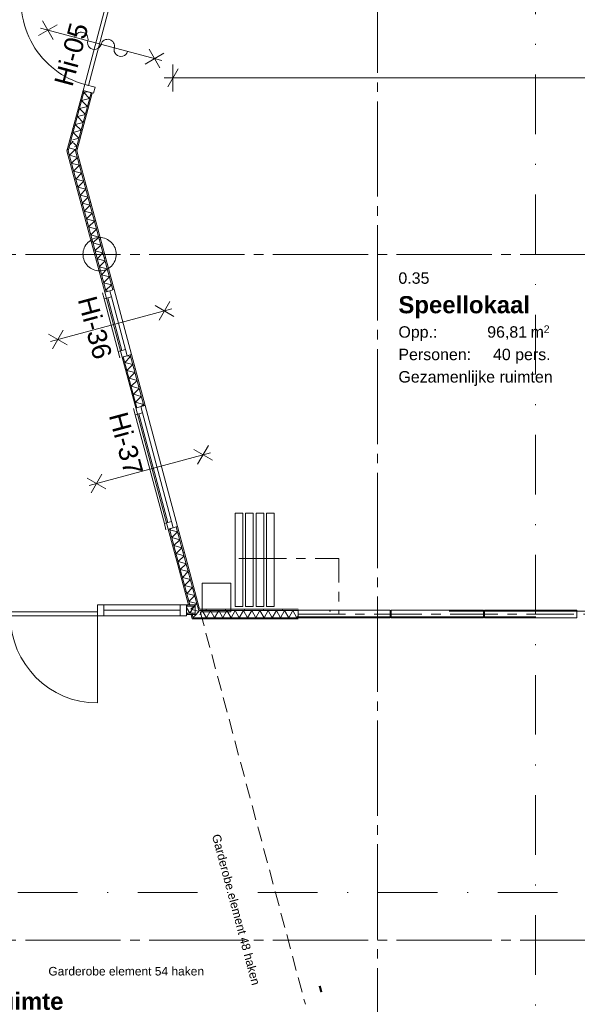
# Model space of a CAD drawing. Header units: millimetres. Extents: x 10 to 584, y 10 to 831.
# Tile 38 of 79: x 184 to 243, y 468 to 572. Entities that reach past the tile are written whole.
import ezdxf
from ezdxf.xclip import XClip

# ---------------------------------------------------------------- set-up
doc = ezdxf.new("R2010")
doc.units = ezdxf.units.MM
doc.header["$MEASUREMENT"] = 0
doc.header["$XCLIPFRAME"] = 0
for name, pattern in [('B0103', [87.5, 25, -12.5, 25, -12.5, 0, -12.5]), ('B0202', [8, 5, -1, 1, -1]), ('B0204', [13, 10, -1, 1, -1]), ('B0302', [12.51, 6.26, -3.125, 0, -3.125]), ('B0701', [2.3412, 1.56, -0.7812])]:
    doc.linetypes.add(name, pattern=pattern)
for name, color, linetype in [('22 NC Binnenwanden', 7, 'Continuous'), ('22 NC Binnenwanden Deuren', 7, 'Continuous'), ('22 NC Binnenwanden Deurlabels', 7, 'Continuous'), ('22 NC Binnenwanden Doorsnede-arcering', 7, 'Continuous'), ('22 NC Binnenwanden Laagscheidingslijnen', 7, 'Continuous'), ('22 NC Binnenwanden Raamlabels', 7, 'Continuous'), ('22 NC Binnenwanden Ramen', 7, 'Continuous'), ('23 Vloeren', 7, 'Continuous'), ('28 Draagconstructies', 7, 'Continuous'), ('73 Keuken', 7, 'Continuous'), ('82 Interieur', 7, 'Continuous'), ('A Lijn doorsnede', 7, 'Continuous'), ('A Stramien', 7, 'Continuous'), ('Maatvoering 1_ 50_100', 7, 'Continuous'), ('Z Ruimtefuncties', 7, 'Continuous')]:
    doc.layers.add(name, color=color, linetype=linetype)
doc.styles.add('GENERATED_STYLE_1', font='txt')
doc.styles.add('GENERATED_STYLE_2', font='txt')
pattern_1 = [(270, (78, 259.1879), (2, 0), [])]
pattern_2 = [(195, (78, 259.1879), (-0.517638, 1.931852), [])]
pattern_3 = [(345, (78, 259.1879), (0.517638, 1.931852), [])]
pattern_4 = [(195, (78, 259.1879), (-0.517638, 1.931852), [])]

# ---------------------------------------------------------------- blocks, each defined once
blk = doc.blocks.new('*X264')
at = {"layer": '22 NC Binnenwanden Doorsnede-arcering', "color": 7, "linetype": 'Continuous', "lineweight": 0}
blk.add_line((202.43, 509.79), (202.34, 509.64), dxfattribs=at)
blk = doc.blocks.new('*X266')
at = {"layer": '22 NC Binnenwanden Doorsnede-arcering', "color": 7, "linetype": 'Continuous', "lineweight": 0}
for p, q in [((201.92, 510.14), (202.27, 509.53)), ((202.71, 510.28), (202.27, 509.53)), ((202.71, 510.28), (202.84, 510.05))]:
    blk.add_line(p, q, dxfattribs=at)
blk = doc.blocks.new('*X277')
at = {"layer": '22 NC Binnenwanden Doorsnede-arcering', "color": 7, "linetype": 'Continuous', "lineweight": 0}
for p, q in [((190.23, 558.23), (189.57, 558.41)), ((190, 559.07), (189.66, 558.72)), ((190, 559.07), (189.77, 559.13)), ((190.23, 558.23), (190.08, 558.09))]:
    blk.add_line(p, q, dxfattribs=at)
blk = doc.blocks.new('*X278')
at = {"layer": '22 NC Binnenwanden Doorsnede-arcering', "color": 7, "linetype": 'Continuous', "lineweight": 0}
for p, q in [((190.45, 557.39), (189.94, 556.89)), ((190.45, 557.39), (190.1, 557.49)), ((190.67, 556.56), (189.91, 556.76)), ((190.67, 556.56), (190.06, 555.95)), ((190.9, 555.72), (190.06, 555.95)), ((190.9, 555.72), (190.29, 555.11)), ((191.12, 554.89), (190.29, 555.11)), ((191.12, 554.89), (190.51, 554.27)), ((191.35, 554.05), (190.51, 554.27)), ((191.35, 554.05), (190.73, 553.44)), ((191.57, 553.21), (190.73, 553.44)), ((191.57, 553.21), (190.96, 552.6)), ((191.79, 552.38), (190.96, 552.6)), ((191.79, 552.38), (191.18, 551.76)), ((192.02, 551.54), (191.18, 551.76)), ((192.02, 551.54), (191.41, 550.93)), ((192.24, 550.7), (191.41, 550.93)), ((192.24, 550.7), (191.63, 550.09)), ((192.47, 549.87), (191.63, 550.09)), ((192.47, 549.87), (191.85, 549.25)), ((192.69, 549.03), (191.85, 549.25)), ((192.69, 549.03), (192.08, 548.42)), ((192.92, 548.19), (192.08, 548.42)), ((192.92, 548.19), (192.3, 547.58)), ((193.14, 547.36), (192.3, 547.58)), ((193.14, 547.36), (192.53, 546.74)), ((193.36, 546.52), (192.53, 546.74)), ((193.36, 546.52), (192.75, 545.91)), ((193.59, 545.68), (192.75, 545.91)), ((193.59, 545.68), (192.98, 545.07)), ((193.81, 544.85), (192.98, 545.07)), ((193.81, 544.85), (193.2, 544.23)), ((194.04, 544.01), (193.2, 544.23)), ((194.04, 544.01), (193.42, 543.4)), ((193.66, 543.33), (193.42, 543.4))]:
    blk.add_line(p, q, dxfattribs=at)
blk = doc.blocks.new('*X279')
at = {"layer": '22 NC Binnenwanden Doorsnede-arcering', "color": 7, "linetype": 'Continuous', "lineweight": 0}
for p, q in [((196.05, 536.48), (195.73, 536.57)), ((196.05, 536.48), (195.44, 535.87)), ((196.28, 535.65), (195.44, 535.87)), ((196.28, 535.65), (195.66, 535.03)), ((196.5, 534.81), (195.66, 535.03)), ((196.5, 534.81), (195.89, 534.2)), ((196.73, 533.97), (195.89, 534.2)), ((196.73, 533.97), (196.11, 533.36)), ((196.95, 533.14), (196.11, 533.36)), ((196.95, 533.14), (196.34, 532.52)), ((197.17, 532.3), (196.34, 532.52)), ((197.17, 532.3), (196.56, 531.69)), ((197.4, 531.46), (196.56, 531.69)), ((197.4, 531.46), (197.17, 531.24))]:
    blk.add_line(p, q, dxfattribs=at)
blk = doc.blocks.new('*X280')
at = {"layer": '22 NC Binnenwanden Doorsnede-arcering', "color": 7, "linetype": 'Continuous', "lineweight": 0}
for p, q in [((200.28, 518.43), (200.15, 518.3)), ((200.98, 518.08), (200.15, 518.3)), ((200.98, 518.08), (200.37, 517.47)), ((201.21, 517.24), (200.37, 517.47)), ((201.21, 517.24), (200.6, 516.63)), ((201.43, 516.41), (200.6, 516.63)), ((201.43, 516.41), (200.82, 515.79)), ((201.66, 515.57), (200.82, 515.79)), ((201.66, 515.57), (201.04, 514.96)), ((201.69, 514.78), (201.04, 514.96))]:
    blk.add_line(p, q, dxfattribs=at)
blk = doc.blocks.new('*X281')
at = {"layer": '22 NC Binnenwanden Doorsnede-arcering', "color": 7, "linetype": 'Continuous', "lineweight": 0}
for p, q in [((190.08, 558.09), (189.61, 557.62)), ((190.1, 557.49), (189.61, 557.62)), ((189.94, 556.89), (189.84, 556.78)), ((189.91, 556.76), (189.84, 556.78))]:
    blk.add_line(p, q, dxfattribs=at)
blk = doc.blocks.new('*X465')
at = {"layer": '22 NC Binnenwanden Doorsnede-arcering', "color": 7, "linetype": 'Continuous', "lineweight": 0}
for p, q in [((190.9, 563.36), (191.74, 563.58)), ((191.12, 564.2), (191.49, 564.29)), ((191.12, 564.2), (191.74, 563.58)), ((190.67, 562.52), (191.51, 562.75)), ((190.67, 562.52), (191.29, 561.91)), ((190.9, 563.36), (191.51, 562.75)), ((190.45, 561.69), (191.29, 561.91)), ((190.45, 561.69), (191.06, 561.07)), ((190.23, 560.85), (191.06, 561.07)), ((190.23, 560.85), (190.84, 560.24)), ((189.96, 559.23), (190.61, 559.4)), ((190, 560.01), (190.84, 560.24)), ((190, 560.01), (190.61, 559.4)), ((190.04, 558.91), (190.39, 558.56)), ((190.15, 558.5), (190.39, 558.56))]:
    blk.add_line(p, q, dxfattribs=at)
blk = doc.blocks.new('*X467')
at = {"layer": '22 NC Binnenwanden Doorsnede-arcering', "color": 7, "linetype": 'Continuous', "lineweight": 0}
for p, q in [((203.23, 509.71), (202.78, 509.27)), ((203.23, 509.71), (203.14, 509.74)), ((202.76, 509.06), (202.65, 509.09))]:
    blk.add_line(p, q, dxfattribs=at)
blk = doc.blocks.new('*X468')
at = {"layer": '22 NC Binnenwanden Doorsnede-arcering', "color": 7, "linetype": 'Continuous', "lineweight": 0}
for p, q in [((203.14, 509.74), (202.85, 509.81)), ((202.78, 509.27), (202.61, 509.1)), ((202.65, 509.09), (202.61, 509.1))]:
    blk.add_line(p, q, dxfattribs=at)
blk = doc.blocks.new('*X469')
at = {"layer": '22 NC Binnenwanden Doorsnede-arcering', "color": 7, "linetype": 'Continuous', "lineweight": 0}
for p in [(202.73, 510.28), (202.85, 509.81)]:
    blk.add_line(p, (202.39, 509.94), dxfattribs=at)
blk = doc.blocks.new('*X470')
at = {"layer": '22 NC Binnenwanden Doorsnede-arcering', "color": 7, "linetype": 'Continuous', "lineweight": 0}
for p, q in [((201.88, 514.73), (201.27, 514.12)), ((202.1, 513.9), (201.27, 514.12)), ((202.1, 513.9), (201.49, 513.28)), ((201.88, 514.73), (201.69, 514.78)), ((202.33, 513.06), (201.49, 513.28)), ((202.33, 513.06), (201.72, 512.45)), ((202.55, 512.22), (201.72, 512.45)), ((202.55, 512.22), (201.94, 511.61)), ((202.78, 511.39), (201.94, 511.61)), ((202.78, 511.39), (202.16, 510.77)), ((203, 510.55), (202.16, 510.77)), ((203, 510.55), (202.73, 510.28))]:
    blk.add_line(p, q, dxfattribs=at)
blk = doc.blocks.new('*X471')
at = {"layer": '22 NC Binnenwanden Doorsnede-arcering', "color": 7, "linetype": 'Continuous', "lineweight": 0}
for p, q in [((203.57, 509.81), (203.32, 509.37)), ((203.57, 509.81), (204.01, 509.06)), ((204.44, 509.81), (204.01, 509.06)), ((204.44, 509.81), (204.87, 509.06)), ((205.31, 509.81), (204.87, 509.06)), ((205.31, 509.81), (205.74, 509.06)), ((206.17, 509.81), (205.74, 509.06)), ((206.17, 509.81), (206.6, 509.06)), ((207.04, 509.81), (206.6, 509.06)), ((207.04, 509.81), (207.47, 509.06)), ((207.9, 509.81), (207.47, 509.06)), ((207.9, 509.81), (208.34, 509.06)), ((208.77, 509.81), (208.34, 509.06)), ((208.77, 509.81), (209.2, 509.06)), ((209.64, 509.81), (209.2, 509.06)), ((209.64, 509.81), (210.07, 509.06)), ((210.5, 509.81), (210.07, 509.06)), ((210.5, 509.81), (210.93, 509.06)), ((211.37, 509.81), (210.93, 509.06)), ((211.37, 509.81), (211.8, 509.06)), ((212.23, 509.81), (211.8, 509.06)), ((212.23, 509.81), (212.67, 509.06)), ((213.1, 509.81), (212.67, 509.06)), ((213.1, 509.81), (213.53, 509.06)), ((213.64, 509.26), (213.53, 509.06))]:
    blk.add_line(p, q, dxfattribs=at)
blk = doc.blocks.new('Drawing_2_2', base_point=(78, 259.19))
at = {"layer": '22 NC Binnenwanden Doorsnede-arcering', "linetype": 'Continuous', "lineweight": 0, "true_color": 0x000000}
h = blk.add_hatch(dxfattribs=at)
h.set_pattern_fill('930_Lijnen_vert_200_0002', color=18, style=0, pattern_type=2)
h.set_pattern_definition(pattern_3)
h.paths.add_polyline_path([(191.05, 564.41), (189.42, 558.33), (189.49, 558.09), (191.17, 564.38)])
h = blk.add_hatch(dxfattribs=at)
h.set_pattern_fill('930_Lijnen_vert_200_0002', color=18, style=0, pattern_type=2)
h.set_pattern_definition(pattern_3)
h.paths.add_polyline_path([(191.9, 564.18), (190.33, 558.33), (190.39, 558.09), (192.02, 564.15)])
h = blk.add_hatch(dxfattribs=at)
h.set_pattern_fill('930_Lijnen_vert_200_0002', color=18, style=0, pattern_type=2)
h.set_pattern_definition(pattern_2)
h.paths.add_polyline_path([(189.42, 558.33), (189.36, 558.09), (189.49, 558.09)])
h = blk.add_hatch(dxfattribs=at)
h.set_pattern_fill('930_Lijnen_vert_200_0002', color=18, style=0, pattern_type=2)
h.set_pattern_definition(pattern_2)
h.paths.add_polyline_path([(190.33, 558.33), (190.26, 558.09), (190.39, 558.09)])
h = blk.add_hatch(dxfattribs=at)
h.set_pattern_fill('930_Lijnen_vert_200_0002', color=18, style=0, pattern_type=2)
h.set_pattern_definition(pattern_2)
h.paths.add_polyline_path([(189.49, 558.09), (189.36, 558.09), (189.42, 557.85)])
h = blk.add_hatch(dxfattribs=at)
h.set_pattern_fill('930_Lijnen_vert_200_0002', color=18, style=0, pattern_type=2)
h.set_pattern_definition(pattern_2)
h.paths.add_polyline_path([(189.49, 558.09), (189.42, 557.85), (193.33, 543.25), (193.46, 543.28)])
h = blk.add_hatch(dxfattribs=at)
h.set_pattern_fill('930_Lijnen_vert_200_0002', color=18, style=0, pattern_type=2)
h.set_pattern_definition(pattern_2)
h.paths.add_polyline_path([(190.39, 558.09), (190.26, 558.09), (190.33, 557.85)])
h = blk.add_hatch(dxfattribs=at)
h.set_pattern_fill('930_Lijnen_vert_200_0002', color=18, style=0, pattern_type=2)
h.set_pattern_definition(pattern_2)
h.paths.add_polyline_path([(190.39, 558.09), (190.33, 557.85), (194.18, 543.47), (194.3, 543.51)])
h = blk.add_hatch(dxfattribs=at)
h.set_pattern_fill('930_Lijnen_vert_200_0002', color=18, style=0, pattern_type=2)
h.set_pattern_definition(pattern_2)
h.paths.add_polyline_path([(196.13, 536.68), (196.01, 536.65), (197.44, 531.31), (197.56, 531.34)])
h = blk.add_hatch(dxfattribs=at)
h.set_pattern_fill('930_Lijnen_vert_200_0002', color=18, style=0, pattern_type=2)
h.set_pattern_definition(pattern_2)
h.paths.add_polyline_path([(195.28, 536.45), (195.16, 536.42), (196.59, 531.08), (196.71, 531.11)])
h = blk.add_hatch(dxfattribs=at)
h.set_pattern_fill('930_Lijnen_vert_200_0002', color=18, style=0, pattern_type=2)
h.set_pattern_definition(pattern_2)
h.paths.add_polyline_path([(200, 518.36), (201.01, 514.6), (201.13, 514.63), (200.12, 518.39)])
h = blk.add_hatch(dxfattribs=at)
h.set_pattern_fill('930_Lijnen_vert_200_0002', color=18, style=0, pattern_type=2)
h.set_pattern_definition(pattern_2)
h.paths.add_polyline_path([(200.85, 518.59), (201.86, 514.83), (201.98, 514.86), (200.97, 518.62)])
h = blk.add_hatch(dxfattribs=at)
h.set_pattern_fill('930_Lijnen_vert_200_0002', color=18, style=0, pattern_type=2)
h.set_pattern_definition(pattern_4)
h.paths.add_polyline_path([(203.29, 509.94), (201.98, 514.86), (201.86, 514.83), (203.17, 509.94)])
h = blk.add_hatch(dxfattribs=at)
h.set_pattern_fill('930_Lijnen_vert_200_0002', color=18, style=0, pattern_type=2)
h.set_pattern_definition(pattern_4)
h.paths.add_polyline_path([(202.26, 510.4), (201.13, 514.63), (201.01, 514.6), (202.13, 510.4)])
h = blk.add_hatch(dxfattribs=at)
h.set_pattern_fill('930_Lijnen_vert_200_0002', color=18, style=0, pattern_type=2)
h.set_pattern_definition(pattern_1)
h.paths.add_polyline_path([(201.92, 510.28), (202.84, 510.28), (202.84, 510.4), (201.92, 510.4)])
h = blk.add_hatch(dxfattribs=at)
h.set_pattern_fill('930_Lijnen_vert_200_0002', color=18, style=0, pattern_type=2)
h.set_pattern_definition(pattern_4)
h.paths.add_polyline_path([(202.13, 510.4), (202.17, 510.28), (202.3, 510.28), (202.26, 510.4)])
h = blk.add_hatch(dxfattribs=at)
h.set_pattern_fill('930_Lijnen_vert_200_0002', color=18, style=0, pattern_type=2)
h.set_pattern_definition(pattern_4)
h.paths.add_polyline_path([(203.29, 509.94), (203.17, 509.94), (203.2, 509.81)])
h = blk.add_hatch(dxfattribs=at)
h.set_pattern_fill('930_Lijnen_vert_200_0002', color=18, style=0, pattern_type=2)
h.set_pattern_definition(pattern_4)
h.paths.add_polyline_path([(203.29, 509.94), (203.2, 509.81), (203.33, 509.81)])
h = blk.add_hatch(dxfattribs=at)
h.set_pattern_fill('930_Lijnen_vert_200_0002', color=18, style=0, pattern_type=2)
h.set_pattern_definition(pattern_1)
h.paths.add_polyline_path([(203.33, 509.81), (213.64, 509.81), (213.64, 509.94), (203.29, 509.94)])
h = blk.add_hatch(dxfattribs=at)
h.set_pattern_fill('930_Lijnen_vert_200_0002', color=18, style=0, pattern_type=2)
h.set_pattern_definition(pattern_1)
h.paths.add_polyline_path([(202.84, 509.53), (201.92, 509.53), (201.92, 509.4), (202.84, 509.4)])
h = blk.add_hatch(dxfattribs=at)
h.set_pattern_fill('930_Lijnen_vert_200_0002', color=18, style=0, pattern_type=2)
h.set_pattern_definition(pattern_4)
h.paths.add_polyline_path([(202.37, 509.53), (202.4, 509.4), (202.53, 509.4), (202.5, 509.53)])
h = blk.add_hatch(dxfattribs=at)
h.set_pattern_fill('930_Lijnen_vert_200_0002', color=18, style=0, pattern_type=2)
h.set_pattern_definition(pattern_4)
h.paths.add_polyline_path([(202.4, 509.4), (202.49, 509.06), (202.62, 509.06), (202.53, 509.4)])
h = blk.add_hatch(dxfattribs=at)
h.set_pattern_fill('930_Lijnen_vert_200_0002', color=18, style=0, pattern_type=2)
h.set_pattern_definition(pattern_4)
h.paths.add_polyline_path([(202.62, 509.06), (202.49, 509.06), (202.53, 508.94)])
h = blk.add_hatch(dxfattribs=at)
h.set_pattern_fill('930_Lijnen_vert_200_0002', color=18, style=0, pattern_type=2)
h.set_pattern_definition(pattern_4)
h.paths.add_polyline_path([(202.62, 509.06), (202.53, 508.94), (202.66, 508.94)])
h = blk.add_hatch(dxfattribs=at)
h.set_pattern_fill('930_Lijnen_vert_200_0002', color=18, style=0, pattern_type=2)
h.set_pattern_definition(pattern_1)
h.paths.add_polyline_path([(202.66, 508.94), (213.64, 508.94), (213.64, 509.06), (202.62, 509.06)])
at = {"layer": '22 NC Binnenwanden', "color": 1, "linetype": 'Continuous', "lineweight": 0}
for p, q in [((191.05, 564.41), (191.17, 564.38)), ((191.17, 564.38), (191.9, 564.18)), ((191.9, 564.18), (192.02, 564.15)), ((193.33, 543.25), (193.46, 543.28)), ((193.46, 543.28), (193.87, 543.39)), ((193.87, 543.39), (194.18, 543.47)), ((194.18, 543.47), (194.3, 543.51)), ((195.28, 536.45), (195.7, 536.56)), ((195.7, 536.56), (196.01, 536.65)), ((196.01, 536.65), (196.13, 536.68)), ((195.16, 536.42), (195.28, 536.45)), ((196.59, 531.08), (196.71, 531.11)), ((196.71, 531.11), (197.13, 531.22)), ((197.13, 531.22), (197.44, 531.31)), ((197.44, 531.31), (197.56, 531.34)), ((200, 518.36), (200.12, 518.39)), ((200.12, 518.39), (200.53, 518.5)), ((200.53, 518.5), (200.85, 518.59)), ((200.85, 518.59), (200.97, 518.62)), ((201.92, 510.4), (201.92, 510.28)), ((201.92, 510.28), (201.92, 509.53)), ((223.34, 509.84), (213.64, 509.84)), ((213.64, 509.84), (213.64, 509.04)), ((223.34, 509.04), (223.34, 509.84)), ((233.14, 509.84), (223.44, 509.84)), ((223.44, 509.84), (223.44, 509.04)), ((233.14, 509.04), (233.14, 509.84)), ((242.94, 509.84), (233.24, 509.84)), ((233.24, 509.84), (233.24, 509.04)), ((242.94, 509.04), (242.94, 509.84)), ((201.92, 509.53), (201.92, 509.4)), ((213.64, 509.04), (223.34, 509.04)), ((223.44, 509.04), (233.14, 509.04)), ((233.24, 509.04), (242.94, 509.04))]:
    blk.add_line(p, q, dxfattribs=at)
at = {"layer": '22 NC Binnenwanden', "color": 1, "linetype": 'B0103', "lineweight": 0}
for p, q in [((292.04, 509.74), (213.64, 509.74)), ((213.64, 509.74), (213.64, 509.14)), ((213.64, 509.14), (292.04, 509.14))]:
    blk.add_line(p, q, dxfattribs=at)
at = {"layer": '22 NC Binnenwanden', "color": 1, "linetype": 'B0202', "lineweight": 0}
blk.add_line((213.64, 509.44), (292.04, 509.44), dxfattribs=at)
at = {"layer": '22 NC Binnenwanden', "color": 1, "linetype": 'Continuous', "lineweight": 0, "flags": 128}
for points in [[(191.05, 564.41), (189.42, 558.33)], [(190.39, 558.09), (192.02, 564.15)], [(189.36, 558.09), (189.42, 558.33)], [(189.36, 558.09), (193.33, 543.25)], [(194.3, 543.51), (190.39, 558.09)], [(197.56, 531.34), (196.13, 536.68)], [(195.16, 536.42), (196.59, 531.08)], [(207.83, 520.02), (207.03, 520.02)], [(207.03, 520.02), (207.03, 510.22)], [(207.83, 510.22), (207.83, 520.02)], [(208.92, 520.02), (208.12, 520.02)], [(208.12, 520.02), (208.12, 510.22)], [(208.92, 510.22), (208.92, 520.02)], [(210.03, 520.02), (209.23, 520.02)], [(209.23, 520.02), (209.23, 510.22)], [(210.03, 510.22), (210.03, 520.02)], [(211.14, 520.02), (210.34, 520.02)], [(210.34, 520.02), (210.34, 510.22)], [(211.14, 510.22), (211.14, 520.02)], [(200, 518.36), (201.01, 514.6)], [(201.98, 514.86), (200.97, 518.62)], [(203.29, 509.94), (201.98, 514.86)], [(201.01, 514.6), (202.13, 510.4)], [(202.84, 510.4), (201.92, 510.4)], [(202.84, 510.4), (202.84, 510.28)], [(202.84, 510.28), (202.84, 509.53)], [(213.64, 509.94), (203.29, 509.94)], [(207.03, 510.22), (207.83, 510.22)], [(208.12, 510.22), (208.92, 510.22)], [(209.23, 510.22), (210.03, 510.22)], [(210.34, 510.22), (211.14, 510.22)], [(201.92, 509.4), (202.84, 509.4)], [(202.4, 509.4), (202.53, 508.94)], [(202.53, 508.94), (202.66, 508.94)], [(202.66, 508.94), (213.64, 508.94)], [(202.84, 509.53), (202.84, 509.4)]]:
    blk.add_lwpolyline(points, dxfattribs=at)
at = {"layer": '22 NC Binnenwanden Deuren', "color": 1, "linetype": 'Continuous', "lineweight": 0}
for p, q in [((191.22, 565.06), (193.55, 573.75)), ((193.94, 573.65), (191.61, 564.95)), ((187.9, 569.78), (186.77, 571.74)), ((188.32, 571.32), (186.36, 570.19)), ((199.32, 567.55), (186.57, 570.97)), ((197.98, 568.74), (199.11, 566.78)), ((197.56, 567.19), (199.52, 568.32)), ((191.22, 565.06), (191.05, 564.41)), ((192.33, 564.76), (191.22, 565.06)), ((191.61, 564.95), (191.22, 565.06)), ((192.15, 564.12), (192.33, 564.76)), ((191.05, 564.41), (192.15, 564.12)), ((191.05, 564.41), (191.17, 564.38)), ((191.05, 564.41), (191.17, 564.38)), ((191.17, 564.38), (191.9, 564.18)), ((191.17, 564.38), (191.9, 564.18)), ((191.9, 564.18), (192.02, 564.15)), ((191.9, 564.18), (192.02, 564.15)), ((193.24, 510.4), (192.57, 510.4)), ((192.57, 510.4), (192.57, 509.26)), ((193.24, 509.26), (193.24, 510.4)), ((201.25, 509.86), (193.24, 509.86)), ((201.92, 510.4), (201.25, 510.4)), ((201.25, 510.4), (201.25, 509.26)), ((201.92, 509.26), (201.92, 510.4)), ((201.92, 510.4), (201.92, 510.28)), ((201.92, 510.4), (201.92, 510.28)), ((201.92, 510.28), (201.92, 509.53)), ((201.92, 510.28), (201.92, 509.53)), ((192.57, 509.66), (183.42, 509.66)), ((183.42, 509.26), (192.57, 509.26)), ((192.57, 509.26), (192.57, 509.66)), ((192.57, 509.26), (192.57, 500.11)), ((192.57, 509.26), (193.24, 509.26)), ((193.24, 509.26), (201.25, 509.26)), ((201.25, 509.26), (201.92, 509.26)), ((201.92, 509.53), (201.92, 509.4)), ((201.92, 509.53), (201.92, 509.4))]:
    blk.add_line(p, q, dxfattribs=at)
at = {"layer": '22 NC Binnenwanden Deuren', "color": 1, "linetype": 'Continuous', "lineweight": 0, "flags": 128}
blk.add_lwpolyline([(193.24, 510.4), (201.25, 510.4), (201.25, 509.26), (193.24, 509.26)], close=True, dxfattribs=at)
at = {"layer": '22 NC Binnenwanden Deuren', "color": 1, "linetype": 'Continuous', "lineweight": 0}
for centre, radius, start, end in [((193.55, 573.75), 9, 165, 255), ((190.85, 569.82), 0.72, 345, 165), ((192.24, 569.44), 0.72, 165, 345), ((193.64, 569.07), 0.72, 345, 165), ((195.03, 568.7), 0.72, 165, 345), ((192.57, 509.26), 9.15, 180, 270)]:
    blk.add_arc(centre, radius, start, end, dxfattribs=at)
at = {"layer": '22 NC Binnenwanden Laagscheidingslijnen', "color": 9, "linetype": 'Continuous', "lineweight": 0}
for p, q in [((191.17, 564.38), (189.88, 559.54)), ((191.9, 564.18), (190.33, 558.33)), ((189.88, 559.54), (189.49, 558.09)), ((189.88, 559.54), (189.49, 558.09)), ((190.33, 558.33), (190.26, 558.09)), ((190.33, 558.33), (190.26, 558.09)), ((193.46, 543.28), (189.49, 558.09)), ((194.18, 543.47), (190.26, 558.09)), ((197.44, 531.31), (196.01, 536.65)), ((196.71, 531.11), (195.28, 536.45)), ((201.13, 514.63), (200.12, 518.39)), ((201.86, 514.83), (200.85, 518.59)), ((202.26, 510.4), (201.13, 514.63)), ((203.07, 510.28), (201.86, 514.83)), ((202.84, 510.28), (201.92, 510.28)), ((202.3, 510.28), (202.17, 510.28)), ((202.3, 510.28), (202.17, 510.28)), ((202.3, 510.28), (202.26, 510.4)), ((203.2, 509.81), (203.07, 510.28)), ((203.2, 509.81), (203.33, 509.81)), ((203.2, 509.81), (203.33, 509.81)), ((213.64, 509.81), (203.33, 509.81)), ((202.84, 509.53), (201.92, 509.53)), ((202.37, 509.53), (202.5, 509.53)), ((202.37, 509.53), (202.5, 509.53)), ((202.53, 509.4), (202.5, 509.53)), ((202.62, 509.06), (202.53, 509.4)), ((202.62, 509.06), (203.4, 509.06)), ((202.62, 509.06), (203.4, 509.06)), ((213.64, 509.06), (203.4, 509.06))]:
    blk.add_line(p, q, dxfattribs=at)
at = {"layer": '22 NC Binnenwanden Ramen', "color": 1, "linetype": 'Continuous', "lineweight": 0}
for p, q in [((193.27, 542.53), (193.09, 543.18)), ((193.33, 543.25), (193.46, 543.28)), ((193.33, 543.25), (193.46, 543.28)), ((193.46, 543.28), (193.87, 543.39)), ((193.46, 543.28), (193.87, 543.39)), ((193.87, 543.39), (194.18, 543.47)), ((193.87, 543.39), (194.04, 542.74)), ((194.18, 543.47), (194.3, 543.51)), ((194.04, 542.74), (193.27, 542.53)), ((194.75, 537), (193.27, 542.53)), ((195.14, 537.11), (193.65, 542.64)), ((194.04, 542.74), (195.52, 537.21)), ((198.63, 541.84), (200.59, 540.7)), ((199.04, 540.29), (200.18, 542.25)), ((200.38, 541.48), (187.63, 538.06)), ((189.39, 537.7), (187.43, 538.83)), ((188.97, 539.25), (187.84, 537.29)), ((194.75, 537), (195.52, 537.21)), ((194.92, 536.35), (194.75, 537)), ((195.28, 536.45), (195.7, 536.56)), ((195.28, 536.45), (195.7, 536.56)), ((195.52, 537.21), (195.7, 536.56)), ((195.7, 536.56), (196.01, 536.65)), ((196.01, 536.65), (196.13, 536.68)), ((195.16, 536.42), (195.28, 536.45)), ((195.16, 536.42), (195.28, 536.45)), ((196.53, 530.37), (196.35, 531.02)), ((197.3, 530.58), (196.53, 530.37)), ((199.59, 518.94), (196.53, 530.37)), ((196.59, 531.08), (196.71, 531.11)), ((196.59, 531.08), (196.71, 531.11)), ((196.71, 531.11), (197.13, 531.22)), ((196.71, 531.11), (197.13, 531.22)), ((199.97, 519.05), (196.91, 530.47)), ((197.13, 531.22), (197.44, 531.31)), ((197.13, 531.22), (197.3, 530.58)), ((197.3, 530.58), (200.36, 519.15)), ((197.44, 531.31), (197.56, 531.34)), ((204.43, 526.36), (191.68, 522.95)), ((202.68, 526.72), (204.64, 525.59)), ((203.09, 525.18), (204.22, 527.14)), ((193.43, 522.59), (191.47, 523.72)), ((193.02, 524.14), (191.89, 522.18)), ((199.59, 518.94), (200.36, 519.15)), ((200.36, 519.15), (200.53, 518.5)), ((199.76, 518.3), (199.59, 518.94)), ((200, 518.36), (200.12, 518.39)), ((200, 518.36), (200.12, 518.39)), ((200.12, 518.39), (200.53, 518.5)), ((200.12, 518.39), (200.53, 518.5)), ((200.53, 518.5), (200.85, 518.59)), ((200.85, 518.59), (200.97, 518.62))]:
    blk.add_line(p, q, dxfattribs=at)
at = {"layer": '22 NC Binnenwanden Ramen', "color": 9, "linetype": 'Continuous', "lineweight": 0}
for p, q in [((195.16, 536.42), (193.33, 543.25)), ((196.13, 536.68), (194.3, 543.51)), ((200, 518.36), (196.59, 531.08)), ((200.97, 518.62), (197.56, 531.34))]:
    blk.add_line(p, q, dxfattribs=at)
at = {"layer": '23 Vloeren', "color": 1, "linetype": 'B0701', "lineweight": 0, "flags": 128}
blk.add_lwpolyline([(203.36, 509.71), (214.41, 468.47)], dxfattribs=at)
at = {"layer": '28 Draagconstructies', "color": 3, "linetype": 'Continuous', "lineweight": 0, "flags": 128}
blk.add_lwpolyline([(191.04, 547.22, 0.414214), (192.79, 545.47, 0.414214), (194.54, 547.22, 0.414214), (192.79, 548.97, 0.414214)], format="xyb", close=True, dxfattribs=at)
blk.add_lwpolyline([(203.58, 509.69), (206.58, 509.69), (206.58, 512.69), (203.58, 512.69)], close=True, dxfattribs=at)
at = {"layer": '73 Keuken', "color": 1, "linetype": 'B0202', "lineweight": 0, "flags": 128}
blk.add_lwpolyline([(207.43, 515.27), (217.93, 515.27), (217.93, 509.44)], dxfattribs=at)
at = {"layer": 'A Lijn doorsnede', "color": 9, "linetype": 'B0302', "lineweight": 0}
for p, q in [((238.61, 231.97), (238.61, 783.13)), ((32.89, 480.2), (529.11, 480.2))]:
    blk.add_line(p, q, dxfattribs=at)
at = {"layer": 'A Stramien', "color": 9, "linetype": 'B0204', "lineweight": 0}
for p, q in [((222, 784.27), (222, 233.2)), ((68, 547.19), (520.56, 547.19)), ((68, 475.19), (520.56, 475.19))]:
    blk.add_line(p, q, dxfattribs=at)
at = {"layer": 'Maatvoering 1_ 50_100', "color": 1, "linetype": 'Continuous', "lineweight": 0}
for p, q in [((201.03, 566.67), (199.95, 564.79)), ((200.49, 564.32), (200.49, 567.14)), ((199.57, 565.73), (200.49, 565.73)), ((200.49, 565.73), (312, 565.73))]:
    blk.add_line(p, q, dxfattribs=at)
at = {"layer": '73 Keuken', "color": 4, "linetype": 'Continuous', "lineweight": 0}
for name in ['*X465', '*X277', '*X281', '*X278', '*X279', '*X280', '*X470', '*X266', '*X264', '*X469', '*X468', '*X467', '*X471']:
    blk.add_blockref(name, (0, 0), dxfattribs=at)
at = {"layer": '22 NC Binnenwanden Deurlabels', "color": 2, "linetype": 'Continuous', "lineweight": 0, "insert": (189.94, 564.71), "char_height": 2, "attachment_point": 7, "rotation": 75, "style": 'GENERATED_STYLE_1'}
blk.add_mtext('\\A1;{\\pql;\\fArial|b0|i0|c0|p38;Hi-05}', dxfattribs=at)
at = {"layer": '22 NC Binnenwanden Raamlabels', "color": 2, "linetype": 'Continuous', "lineweight": 0, "char_height": 2, "rotation": 285, "style": 'GENERATED_STYLE_1'}
for s, insert, attachment_point in [('\\A1;{\\pql;\\fArial|b0|i0|c0|p38;Hi-36}', (192.41, 543), 1), ('\\A1;{\\pql;\\fArial|b0|i0|c0|p38;Hi-37}', (195.67, 530.83), 1), ('\\A1;{\\pql;\\fArial|b0|i0|c0|p38;-}', (215.14, 470.32), 7)]:
    blk.add_mtext(s, dxfattribs=dict(at, insert=insert, attachment_point=attachment_point))
at = {"layer": '82 Interieur', "color": 2, "linetype": 'Continuous', "lineweight": 0, "insert": (204.57, 486.19), "char_height": 0.9, "attachment_point": 7, "rotation": 285, "style": 'GENERATED_STYLE_1'}
blk.add_mtext('\\A1;{\\pql;\\fArial|b0|i0|c0|p38;Garderobe element \\fArial|b0|i0|c0|p38;48\\fArial|b0|i0|c0|p38; haken}', dxfattribs=at)
at = {"layer": '82 Interieur', "color": 2, "linetype": 'Continuous', "lineweight": 0, "insert": (203.76, 471.48), "char_height": 0.9, "attachment_point": 9, "style": 'GENERATED_STYLE_1'}
blk.add_mtext('\\A1;{\\pqr;\\fArial|b0|i0|c0|p38;Garderobe element \\fArial|b0|i0|c0|p38;54\\fArial|b0|i0|c0|p38; haken}', dxfattribs=at)
at = {"layer": 'Z Ruimtefuncties', "color": 2, "linetype": 'Continuous', "lineweight": 0, "attachment_point": 1}
for s, insert, char_height, style in [('\\A1;{\\pql;\\pt0;\\fArial|b0|i0|c0|p38;0.35}', (224.19, 545.32), 1.2, 'GENERATED_STYLE_1'), ('\\A1;{\\pql;\\pt0;\\fArial|b1|i0|c0|p38;Speellokaal}', (224.19, 542.82), 1.8, 'GENERATED_STYLE_2'), ('\\A1;{\\pql;\\pt0;\\fArial|b0|i0|c0|p38;Opp.: }', (224.19, 539.66), 1.2, 'GENERATED_STYLE_1'), ('\\A1;{\\pql;\\fArial|b0|i0|c0|p38;96,81}', (233.52, 539.66), 1.2, 'GENERATED_STYLE_1'), ('\\A1;{\\pql;\\fArial|b0|i0|c0|p38;2}', (239.46, 539.75), 0.8, 'GENERATED_STYLE_1'), ('\\A1;{\\pql;\\fArial|b0|i0|c0|p38; m}', (237.62, 539.66), 1.2, 'GENERATED_STYLE_1'), ('\\A1;{\\pql;\\pt0;\\fArial|b0|i0|c0|p38;Personen: }', (224.19, 537.3), 1.2, 'GENERATED_STYLE_1'), ('\\A1;{\\pql;\\pt0;\\fArial|b0|i0|c0|p38;40 pers.}', (234.13, 537.3), 1.2, 'GENERATED_STYLE_1'), ('\\A1;{\\pql;\\pt0;\\fArial|b0|i0|c0|p38;Gezamenlijke ruimten}', (224.19, 534.95), 1.2, 'GENERATED_STYLE_1'), ('\\A1;{\\pql;\\pt0;\\fArial|b1|i0|c0|p38;Verkeersruimte}', (170.68, 469.69), 1.8, 'GENERATED_STYLE_2')]:
    blk.add_mtext(s, dxfattribs=dict(at, insert=insert, char_height=char_height, style=style))

msp = doc.modelspace()

# ---------------------------------------------------------------- block references
at = {"color": 4, "linetype": 'Continuous', "lineweight": 0}
ref = msp.add_blockref('Drawing_2_2', (78, 259.19), dxfattribs=at)
XClip(ref).set_block_clipping_path([(30, 141.736842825), (586.5626696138, 806.4087291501)])

doc.saveas('drawing.dxf')
